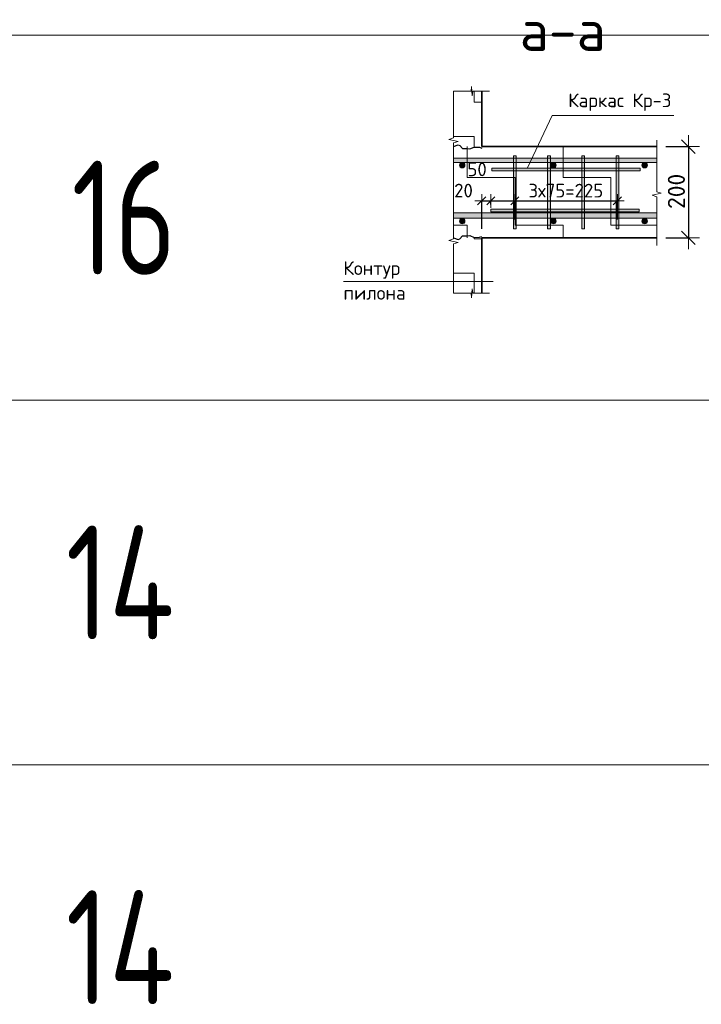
# Model space of a CAD drawing. Header units: metres. Extents: x -38 to 107, y -15 to 21.
# Tile 88 of 133: x 75.88 to 77.37, y 1.55 to 3.71. Entities that reach past the tile are written whole.
import ezdxf

# ---------------------------------------------------------------- set-up
doc = ezdxf.new("R2010")
doc.units = ezdxf.units.M
doc.header["$PDMODE"] = 65
for name, color, linetype, lineweight in [('XR$3$Размерная линия (1)', 7, 'Continuous', 13), ('XR$3$Размерная линия_ общее', 7, 'Continuous', 13), ('XR$5$Размерная линия (1)', 7, 'Continuous', 13), ('XR$5$Размерная линия_ общее', 7, 'Continuous', 13)]:
    doc.layers.add(name, color=color, linetype=linetype, lineweight=lineweight)
doc.styles.add('ISOCPEUR', font='txt')
doc.dimstyles.new('DIMSTYLE_23', dxfattribs={"dimtxt": 0.03, "dimasz": 0.03, "dimexe": 0, "dimexo": 0, "dimgap": 0.015, "dimtad": 2, "dimdec": 0, "dimlfac": 1000, "dimrnd": 5, "dimzin": 12, "dimdsep": 46, "dimtxsty": 'ISOCPEUR', "dimblk1": 'ALL_ML_STRICH', "dimblk2": 'ALL_ML_STRICH', "dimsah": 1, "dimcen": 0, "dimclrd": 7, "dimclre": 256, "dimclrt": 7, "dimadec": 0, "dimazin": 0, "dimtfac": 1, "dimtdec": 0, "dimtix": 1, "dimtmove": 2, "dimatfit": 3, "dimfxl": 0, "dimtvp": 1.2, "dimtzin": 0, "dimlwd": 0, "dimlwe": -3, "dimarcsym": 0})
doc.dimstyles.new('DIMSTYLE_24', dxfattribs={"dimtxt": 0.03, "dimasz": 0.03, "dimexe": 0, "dimexo": 0, "dimgap": 0.015, "dimtad": 2, "dimdec": 0, "dimlfac": 1000, "dimrnd": 5, "dimzin": 12, "dimdsep": 46, "dimtxsty": 'ISOCPEUR', "dimblk1": 'ALL_ML_STRICH', "dimblk2": 'ALL_ML_STRICH', "dimsah": 1, "dimcen": 0, "dimclrd": 7, "dimclre": 256, "dimclrt": 7, "dimadec": 0, "dimazin": 0, "dimtfac": 1, "dimtdec": 0, "dimtix": 1, "dimtmove": 2, "dimatfit": 3, "dimfxl": 0, "dimtzin": 0, "dimlwd": 0, "dimlwe": -3, "dimarcsym": 0})
doc.dimstyles.new('DIMSTYLE_27', dxfattribs={"dimtxt": 0.0375, "dimasz": 0.0495, "dimexe": 0, "dimexo": 0, "dimgap": 0.01875, "dimtad": 2, "dimdec": 0, "dimlfac": 1000, "dimrnd": 1, "dimzin": 12, "dimdsep": 46, "dimtxsty": 'ISOCPEUR', "dimblk1": 'ALL_ML_STRICH', "dimblk2": 'ALL_ML_STRICH', "dimsah": 1, "dimcen": 0, "dimclrd": 7, "dimclre": 256, "dimclrt": 7, "dimadec": 0, "dimazin": 0, "dimtfac": 1, "dimtdec": 0, "dimtix": 1, "dimtmove": 2, "dimatfit": 3, "dimfxl": 0, "dimtzin": 0, "dimlwd": 0, "dimlwe": -3, "dimarcsym": 0})
doc.dimstyles.new('DIMSTYLE_38', dxfattribs={"dimtxt": 0.0375, "dimasz": 0.0495, "dimexe": 0, "dimexo": 0, "dimgap": 0.01875, "dimtad": 2, "dimdec": 0, "dimlfac": 1000, "dimrnd": 1, "dimzin": 12, "dimdsep": 46, "dimtxsty": 'ISOCPEUR', "dimblk1": 'ALL_ML_STRICH', "dimblk2": 'ALL_ML_STRICH', "dimsah": 1, "dimcen": 0, "dimclrd": 7, "dimclre": 256, "dimclrt": 7, "dimadec": 0, "dimazin": 0, "dimtfac": 1, "dimtdec": 0, "dimtix": 1, "dimtmove": 2, "dimatfit": 3, "dimfxl": 0, "dimtzin": 0, "dimlwd": 0, "dimlwe": -3, "dimarcsym": 0})
pattern_1 = [(0, (0.15, 0.15), (0.075, 0.075), [0.075, -0.075]), (90, (0.15, 0.15), (-0.075, 0.075), [0.075, -0.075])]
pattern_2 = [(0, (0.21, 0.21), (0.105, 0.105), [0.105, -0.105]), (90, (0.21, 0.21), (-0.105, 0.105), [0.105, -0.105])]

# ---------------------------------------------------------------- blocks, each defined once
blk = doc.blocks.new('ЭЛЕМЕНТ_УЗОРА_9')
at = {"color": 7, "linetype": 'Continuous', "lineweight": 13, "transparency": 33554687}
blk.add_line((76.8299, 3.5491), (76.8299, 3.5491), dxfattribs=at)
for points in [[(76.8299, 3.3276), (76.8299, 3.4359), (76.8399, 3.439), (76.8199, 3.4432), (76.8299, 3.4468), (76.8299, 3.5491)], [(76.8299, 3.106), (76.8299, 3.2144), (76.8399, 3.2175), (76.8199, 3.2217), (76.8299, 3.2252), (76.8299, 3.3276)]]:
    blk.add_lwpolyline(points, dxfattribs=at)
blk = doc.blocks.new('ЭЛЕМЕНТ_УЗОРА_10')
at = {"color": 7, "linetype": 'Continuous', "lineweight": 13, "transparency": 33554687}
blk.add_line((76.9089, 3.5491), (76.9089, 3.5491), dxfattribs=at)
blk.add_lwpolyline([(76.8299, 3.5491), (76.8685, 3.5491), (76.8696, 3.5591), (76.8711, 3.5391), (76.8724, 3.5491), (76.9089, 3.5491)], dxfattribs=at)
blk = doc.blocks.new('ЭЛЕМЕНТ_УЗОРА_11')
at = {"color": 7, "linetype": 'Continuous', "lineweight": 13, "transparency": 33554687}
blk.add_line((77.2754, 3.2106), (77.2754, 3.2106), dxfattribs=at)
blk.add_lwpolyline([(77.2754, 3.4416), (77.2754, 3.3286), (77.2854, 3.3254), (77.2654, 3.321), (77.2754, 3.3173), (77.2754, 3.2106)], dxfattribs=at)
blk = doc.blocks.new('ALL_ML_STRICH')
at = {"color": 0, "linetype": 'ByBlock', "lineweight": -2}
for p, q in [((0, -0.5), (0, 0.5)), ((-1, 0), (0.5, 0)), ((-0.3, -0.3), (0.3, 0.3))]:
    blk.add_line(p, q, dxfattribs=at)
blk = doc.blocks.new('*D179')
at = {"layer": 'DEFPOINTS', "color": 7, "linetype": 'Continuous', "lineweight": 13, "transparency": 33554687}
for p in [(77.2754, 3.4276), (77.3448, 3.4276), (77.2754, 3.2276)]:
    blk.add_point(p, dxfattribs=at)
at = {"layer": 'XR$3$Размерная линия_ общее', "color": 253, "linetype": 'Continuous', "lineweight": -2, "true_color": 0xa0a0a0, "transparency": 33554687}
for p, q in [((77.2954, 3.4276), (77.3448, 3.4276)), ((77.2954, 3.2276), (77.3448, 3.2276))]:
    blk.add_line(p, q, dxfattribs=at)
at = {"layer": 'XR$3$Размерная линия_ общее', "color": 7, "linetype": 'Continuous', "lineweight": -2, "transparency": 33554687}
blk.add_line((77.3448, 3.4276), (77.3448, 3.2276), dxfattribs=at)
at = {"layer": 'XR$3$Размерная линия_ общее', "color": 7, "linetype": 'Continuous', "lineweight": 13, "transparency": 33554687, "xscale": 0.04950000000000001, "yscale": 0.04950000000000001, "zscale": 0.04950000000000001}
for p, rotation in [((77.3448, 3.4276), 90), ((77.3448, 3.2276), 270)]:
    blk.add_blockref('ALL_ML_STRICH', p, dxfattribs=dict(at, rotation=rotation))
at = {"layer": 'XR$3$Размерная линия_ общее', "color": 7, "linetype": 'Continuous', "lineweight": 13, "transparency": 33554687, "insert": (77.3185, 3.3295), "char_height": 0.0375, "width": 0.1125, "attachment_point": 5, "rotation": 90, "style": 'ISOCPEUR'}
blk.add_mtext('\\A1;{200}', dxfattribs=at)
blk = doc.blocks.new('СЛОЖНЫЙ_ОБЪЕКТ_30')
at = {"linetype": 'Continuous', "lineweight": 13, "transparency": 33554687}
blk.add_hatch(color=7, dxfattribs=at).paths.add_polyline_path([(77.2754, 3.2706), (76.8299, 3.2706), (76.8299, 3.2826), (77.2754, 3.2826)], flags=16)
at = {"color": 7, "linetype": 'Continuous', "lineweight": 13, "transparency": 33554687}
blk.add_lwpolyline([(77.2754, 3.2706), (76.8299, 3.2706), (76.8299, 3.2826), (77.2754, 3.2826), (77.2754, 3.2706)], close=True, dxfattribs=at)
blk = doc.blocks.new('СЛОЖНЫЙ_ОБЪЕКТ_31')
at = {"linetype": 'Continuous', "lineweight": 13, "transparency": 33554687}
blk.add_hatch(color=7, dxfattribs=at).paths.add_polyline_path([(77.2754, 3.3926), (76.8299, 3.3926), (76.8299, 3.4026), (77.2754, 3.4026)], flags=16)
at = {"color": 7, "linetype": 'Continuous', "lineweight": 13, "transparency": 33554687}
blk.add_lwpolyline([(77.2754, 3.3926), (76.8299, 3.3926), (76.8299, 3.4026), (77.2754, 3.4026), (77.2754, 3.3926)], close=True, dxfattribs=at)
blk = doc.blocks.new('ЭЛЕМЕНТ_УЗОРА_12')
at = {"color": 7, "linetype": 'Continuous', "lineweight": 13, "transparency": 33554687}
blk.add_line((76.9089, 3.106), (76.9089, 3.106), dxfattribs=at)
blk.add_lwpolyline([(76.8299, 3.106), (76.8685, 3.106), (76.8696, 3.096), (76.8711, 3.116), (76.8724, 3.106), (76.9089, 3.106)], dxfattribs=at)
blk = doc.blocks.new('СЛОЖНЫЙ_ОБЪЕКТ_32')
at = {"linetype": 'Continuous', "lineweight": 13, "true_color": 0xababab, "transparency": 33554687}
blk.add_hatch(color=253, dxfattribs=at).paths.add_polyline_path([(76.9613, 3.2476), (76.9613, 3.4076), (76.9673, 3.4076), (76.9673, 3.2476)], flags=16)
at = {"color": 7, "linetype": 'Continuous', "lineweight": 13, "transparency": 33554687}
blk.add_lwpolyline([(76.9613, 3.2476), (76.9613, 3.4076), (76.9673, 3.4076), (76.9673, 3.2476), (76.9613, 3.2476)], close=True, dxfattribs=at)
blk = doc.blocks.new('СЛОЖНЫЙ_ОБЪЕКТ_33')
at = {"linetype": 'Continuous', "lineweight": 13, "true_color": 0xababab, "transparency": 33554687}
blk.add_hatch(color=253, dxfattribs=at).paths.add_polyline_path([(77.0363, 3.2476), (77.0363, 3.4076), (77.0423, 3.4076), (77.0423, 3.2476)], flags=16)
at = {"color": 7, "linetype": 'Continuous', "lineweight": 13, "transparency": 33554687}
blk.add_lwpolyline([(77.0363, 3.2476), (77.0363, 3.4076), (77.0423, 3.4076), (77.0423, 3.2476), (77.0363, 3.2476)], close=True, dxfattribs=at)
blk = doc.blocks.new('СЛОЖНЫЙ_ОБЪЕКТ_34')
at = {"linetype": 'Continuous', "lineweight": 13, "true_color": 0xababab, "transparency": 33554687}
blk.add_hatch(color=253, dxfattribs=at).paths.add_polyline_path([(77.1113, 3.2476), (77.1113, 3.4076), (77.1173, 3.4076), (77.1173, 3.2476)], flags=16)
at = {"color": 7, "linetype": 'Continuous', "lineweight": 13, "transparency": 33554687}
blk.add_lwpolyline([(77.1113, 3.2476), (77.1113, 3.4076), (77.1173, 3.4076), (77.1173, 3.2476), (77.1113, 3.2476)], close=True, dxfattribs=at)
blk = doc.blocks.new('СЛОЖНЫЙ_ОБЪЕКТ_35')
at = {"linetype": 'Continuous', "lineweight": 13, "true_color": 0xababab, "transparency": 33554687}
blk.add_hatch(color=253, dxfattribs=at).paths.add_polyline_path([(77.1863, 3.2476), (77.1863, 3.4076), (77.1923, 3.4076), (77.1923, 3.2476)], flags=16)
at = {"color": 7, "linetype": 'Continuous', "lineweight": 13, "transparency": 33554687}
blk.add_lwpolyline([(77.1863, 3.2476), (77.1863, 3.4076), (77.1923, 3.4076), (77.1923, 3.2476), (77.1863, 3.2476)], close=True, dxfattribs=at)
blk = doc.blocks.new('СЛОЖНЫЙ_ОБЪЕКТ_36')
at = {"linetype": 'Continuous', "lineweight": 13, "true_color": 0xababab, "transparency": 33554687}
blk.add_hatch(color=253, dxfattribs=at).paths.add_polyline_path([(77.2393, 3.3806), (76.9143, 3.3806), (76.9143, 3.3746), (77.2393, 3.3746)])
at = {"color": 7, "linetype": 'Continuous', "lineweight": 13, "transparency": 33554687}
blk.add_lwpolyline([(77.2393, 3.3806), (76.9143, 3.3806), (76.9143, 3.3746), (77.2393, 3.3746), (77.2393, 3.3806)], close=True, dxfattribs=at)
blk = doc.blocks.new('СЛОЖНЫЙ_ОБЪЕКТ_37')
at = {"linetype": 'Continuous', "lineweight": 13, "true_color": 0xababab, "transparency": 33554687}
blk.add_hatch(color=253, dxfattribs=at).paths.add_polyline_path([(77.2369, 3.2903), (76.9119, 3.2903), (76.9119, 3.2843), (77.2369, 3.2843)])
at = {"color": 7, "linetype": 'Continuous', "lineweight": 13, "transparency": 33554687}
blk.add_lwpolyline([(77.2369, 3.2903), (76.9119, 3.2903), (76.9119, 3.2843), (77.2369, 3.2843), (77.2369, 3.2903)], close=True, dxfattribs=at)
blk = doc.blocks.new('*D189')
at = {"layer": 'DEFPOINTS', "color": 7, "linetype": 'Continuous', "lineweight": 13, "transparency": 33554687}
for p in [(76.8919, 3.3086), (76.9119, 3.2803), (76.8919, 3.2276)]:
    blk.add_point(p, dxfattribs=at)
at = {"layer": 'XR$3$Размерная линия (1)', "color": 9, "linetype": 'Continuous', "lineweight": -2, "true_color": 0xc7c7c7, "transparency": 33554687}
for p, q in [((76.8919, 3.2476), (76.8919, 3.3086)), ((76.9119, 3.3003), (76.9119, 3.3086))]:
    blk.add_line(p, q, dxfattribs=at)
at = {"layer": 'XR$3$Размерная линия (1)', "color": 7, "linetype": 'Continuous', "lineweight": -2, "transparency": 33554687}
blk.add_line((76.8919, 3.3086), (76.9119, 3.3086), dxfattribs=at)
at = {"layer": 'XR$3$Размерная линия (1)', "color": 7, "linetype": 'Continuous', "lineweight": 13, "transparency": 33554687, "xscale": 0.03, "yscale": 0.03, "zscale": 0.03, "rotation": 180}
blk.add_blockref('ALL_ML_STRICH', (76.8919, 3.3086), dxfattribs=at)
at = {"layer": 'XR$3$Размерная линия (1)', "color": 7, "linetype": 'Continuous', "lineweight": 13, "transparency": 33554687, "xscale": 0.03, "yscale": 0.03, "zscale": 0.03}
blk.add_blockref('ALL_ML_STRICH', (76.9119, 3.3086), dxfattribs=at)
at = {"layer": 'XR$3$Размерная линия (1)', "color": 7, "linetype": 'Continuous', "lineweight": 13, "transparency": 33554687, "insert": (76.8519, 3.3312), "char_height": 0.03, "width": 0.06, "attachment_point": 5, "style": 'ISOCPEUR'}
blk.add_mtext('\\A1;{20}', dxfattribs=at)
blk = doc.blocks.new('*D190')
at = {"layer": 'DEFPOINTS', "color": 7, "linetype": 'Continuous', "lineweight": 13, "transparency": 33554687}
for p in [(76.9119, 3.3086), (76.9119, 3.2803), (76.9643, 3.2476)]:
    blk.add_point(p, dxfattribs=at)
at = {"layer": 'XR$3$Размерная линия (1)', "color": 9, "linetype": 'Continuous', "lineweight": -2, "true_color": 0xc7c7c7, "transparency": 33554687}
for p, q in [((76.9119, 3.3003), (76.9119, 3.3086)), ((76.9643, 3.2676), (76.9643, 3.3086))]:
    blk.add_line(p, q, dxfattribs=at)
at = {"layer": 'XR$3$Размерная линия (1)', "color": 7, "linetype": 'Continuous', "lineweight": -2, "transparency": 33554687}
blk.add_line((76.9119, 3.3086), (76.9643, 3.3086), dxfattribs=at)
at = {"layer": 'XR$3$Размерная линия (1)', "color": 7, "linetype": 'Continuous', "lineweight": 13, "transparency": 33554687, "xscale": 0.03, "yscale": 0.03, "zscale": 0.03, "rotation": 180}
blk.add_blockref('ALL_ML_STRICH', (76.9119, 3.3086), dxfattribs=at)
at = {"layer": 'XR$3$Размерная линия (1)', "color": 7, "linetype": 'Continuous', "lineweight": 13, "transparency": 33554687, "xscale": 0.03, "yscale": 0.03, "zscale": 0.03}
blk.add_blockref('ALL_ML_STRICH', (76.9643, 3.3086), dxfattribs=at)
at = {"layer": 'XR$3$Размерная линия (1)', "color": 7, "linetype": 'Continuous', "lineweight": 13, "transparency": 33554687, "insert": (76.8817, 3.3777), "char_height": 0.03, "width": 0.06, "attachment_point": 5, "style": 'ISOCPEUR'}
blk.add_mtext('\\A1;{50}', dxfattribs=at)
blk = doc.blocks.new('*D191')
at = {"layer": 'DEFPOINTS', "color": 7, "linetype": 'Continuous', "lineweight": 13, "transparency": 33554687}
for p in [(76.9643, 3.3086), (76.9643, 3.2476), (77.1893, 3.2476)]:
    blk.add_point(p, dxfattribs=at)
at = {"layer": 'XR$3$Размерная линия (1)', "color": 9, "linetype": 'Continuous', "lineweight": -2, "true_color": 0xc7c7c7, "transparency": 33554687}
for p, q in [((76.9643, 3.2676), (76.9643, 3.3086)), ((77.1893, 3.2676), (77.1893, 3.3086))]:
    blk.add_line(p, q, dxfattribs=at)
at = {"layer": 'XR$3$Размерная линия (1)', "color": 7, "linetype": 'Continuous', "lineweight": -2, "transparency": 33554687}
blk.add_line((76.9643, 3.3086), (77.1893, 3.3086), dxfattribs=at)
at = {"layer": 'XR$3$Размерная линия (1)', "color": 7, "linetype": 'Continuous', "lineweight": 13, "transparency": 33554687, "xscale": 0.03, "yscale": 0.03, "zscale": 0.03, "rotation": 180}
blk.add_blockref('ALL_ML_STRICH', (76.9643, 3.3086), dxfattribs=at)
at = {"layer": 'XR$3$Размерная линия (1)', "color": 7, "linetype": 'Continuous', "lineweight": 13, "transparency": 33554687, "xscale": 0.03, "yscale": 0.03, "zscale": 0.03}
blk.add_blockref('ALL_ML_STRICH', (77.1893, 3.3086), dxfattribs=at)
at = {"layer": 'XR$3$Размерная линия (1)', "color": 7, "linetype": 'Continuous', "lineweight": 13, "transparency": 33554687, "insert": (76.9943, 3.3461), "char_height": 0.03, "width": 0.0015, "attachment_point": 1, "line_spacing_factor": 0.60241, "style": 'ISOCPEUR'}
blk.add_mtext('3х75=225', dxfattribs=at)
blk = doc.blocks.new('ЭЛЕМЕНТ_УЗОРА_20')
at = {"color": 7, "linetype": 'Continuous', "lineweight": 13, "transparency": 33554687}
blk.add_line((76.8299, 3.5491), (76.8299, 3.5491), dxfattribs=at)
for points in [[(76.8299, 3.3276), (76.8299, 3.4359), (76.8399, 3.439), (76.8199, 3.4432), (76.8299, 3.4468), (76.8299, 3.5491)], [(76.8299, 3.106), (76.8299, 3.2144), (76.8399, 3.2175), (76.8199, 3.2217), (76.8299, 3.2252), (76.8299, 3.3276)]]:
    blk.add_lwpolyline(points, dxfattribs=at)
blk = doc.blocks.new('ЭЛЕМЕНТ_УЗОРА_21')
at = {"color": 7, "linetype": 'Continuous', "lineweight": 13, "transparency": 33554687}
blk.add_line((76.9089, 3.5491), (76.9089, 3.5491), dxfattribs=at)
blk.add_lwpolyline([(76.8299, 3.5491), (76.8685, 3.5491), (76.8696, 3.5591), (76.8711, 3.5391), (76.8724, 3.5491), (76.9089, 3.5491)], dxfattribs=at)
blk = doc.blocks.new('ЭЛЕМЕНТ_УЗОРА_22')
at = {"color": 7, "linetype": 'Continuous', "lineweight": 13, "transparency": 33554687}
blk.add_line((77.2754, 3.2106), (77.2754, 3.2106), dxfattribs=at)
blk.add_lwpolyline([(77.2754, 3.4416), (77.2754, 3.3286), (77.2854, 3.3254), (77.2654, 3.321), (77.2754, 3.3173), (77.2754, 3.2106)], dxfattribs=at)
blk = doc.blocks.new('*D699')
at = {"layer": 'DEFPOINTS', "color": 7, "linetype": 'Continuous', "lineweight": 13, "transparency": 33554687}
for p in [(77.2754, 3.4276), (77.3448, 3.4276), (77.2754, 3.2276)]:
    blk.add_point(p, dxfattribs=at)
at = {"layer": 'XR$5$Размерная линия_ общее', "color": 253, "linetype": 'Continuous', "lineweight": -2, "true_color": 0xa0a0a0, "transparency": 33554687}
for p, q in [((77.2954, 3.4276), (77.3448, 3.4276)), ((77.2954, 3.2276), (77.3448, 3.2276))]:
    blk.add_line(p, q, dxfattribs=at)
at = {"layer": 'XR$5$Размерная линия_ общее', "color": 7, "linetype": 'Continuous', "lineweight": -2, "transparency": 33554687}
blk.add_line((77.3448, 3.4276), (77.3448, 3.2276), dxfattribs=at)
at = {"layer": 'XR$5$Размерная линия_ общее', "color": 7, "linetype": 'Continuous', "lineweight": 13, "transparency": 33554687, "xscale": 0.04950000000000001, "yscale": 0.04950000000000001, "zscale": 0.04950000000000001}
for p, rotation in [((77.3448, 3.4276), 90), ((77.3448, 3.2276), 270)]:
    blk.add_blockref('ALL_ML_STRICH', p, dxfattribs=dict(at, rotation=rotation))
at = {"layer": 'XR$5$Размерная линия_ общее', "color": 7, "linetype": 'Continuous', "lineweight": 13, "transparency": 33554687, "insert": (77.3185, 3.3295), "char_height": 0.0375, "width": 0.1125, "attachment_point": 5, "rotation": 90, "style": 'ISOCPEUR'}
blk.add_mtext('\\A1;{200}', dxfattribs=at)
blk = doc.blocks.new('СЛОЖНЫЙ_ОБЪЕКТ_69')
at = {"linetype": 'Continuous', "lineweight": 13, "transparency": 33554687}
blk.add_hatch(color=7, dxfattribs=at).paths.add_polyline_path([(77.2754, 3.2706), (76.8299, 3.2706), (76.8299, 3.2826), (77.2754, 3.2826)], flags=16)
at = {"color": 7, "linetype": 'Continuous', "lineweight": 13, "transparency": 33554687}
blk.add_lwpolyline([(77.2754, 3.2706), (76.8299, 3.2706), (76.8299, 3.2826), (77.2754, 3.2826), (77.2754, 3.2706)], close=True, dxfattribs=at)
blk = doc.blocks.new('СЛОЖНЫЙ_ОБЪЕКТ_70')
at = {"linetype": 'Continuous', "lineweight": 13, "transparency": 33554687}
blk.add_hatch(color=7, dxfattribs=at).paths.add_polyline_path([(77.2754, 3.3926), (76.8299, 3.3926), (76.8299, 3.4026), (77.2754, 3.4026)], flags=16)
at = {"color": 7, "linetype": 'Continuous', "lineweight": 13, "transparency": 33554687}
blk.add_lwpolyline([(77.2754, 3.3926), (76.8299, 3.3926), (76.8299, 3.4026), (77.2754, 3.4026), (77.2754, 3.3926)], close=True, dxfattribs=at)
blk = doc.blocks.new('ЭЛЕМЕНТ_УЗОРА_23')
at = {"color": 7, "linetype": 'Continuous', "lineweight": 13, "transparency": 33554687}
blk.add_line((76.9089, 3.106), (76.9089, 3.106), dxfattribs=at)
blk.add_lwpolyline([(76.8299, 3.106), (76.8685, 3.106), (76.8696, 3.096), (76.8711, 3.116), (76.8724, 3.106), (76.9089, 3.106)], dxfattribs=at)
blk = doc.blocks.new('СЛОЖНЫЙ_ОБЪЕКТ_71')
at = {"linetype": 'Continuous', "lineweight": 13, "true_color": 0xababab, "transparency": 33554687}
blk.add_hatch(color=253, dxfattribs=at).paths.add_polyline_path([(76.9613, 3.2476), (76.9613, 3.4076), (76.9673, 3.4076), (76.9673, 3.2476)], flags=16)
at = {"color": 7, "linetype": 'Continuous', "lineweight": 13, "transparency": 33554687}
blk.add_lwpolyline([(76.9613, 3.2476), (76.9613, 3.4076), (76.9673, 3.4076), (76.9673, 3.2476), (76.9613, 3.2476)], close=True, dxfattribs=at)
blk = doc.blocks.new('СЛОЖНЫЙ_ОБЪЕКТ_72')
at = {"linetype": 'Continuous', "lineweight": 13, "true_color": 0xababab, "transparency": 33554687}
blk.add_hatch(color=253, dxfattribs=at).paths.add_polyline_path([(77.0363, 3.2476), (77.0363, 3.4076), (77.0423, 3.4076), (77.0423, 3.2476)], flags=16)
at = {"color": 7, "linetype": 'Continuous', "lineweight": 13, "transparency": 33554687}
blk.add_lwpolyline([(77.0363, 3.2476), (77.0363, 3.4076), (77.0423, 3.4076), (77.0423, 3.2476), (77.0363, 3.2476)], close=True, dxfattribs=at)
blk = doc.blocks.new('СЛОЖНЫЙ_ОБЪЕКТ_73')
at = {"linetype": 'Continuous', "lineweight": 13, "true_color": 0xababab, "transparency": 33554687}
blk.add_hatch(color=253, dxfattribs=at).paths.add_polyline_path([(77.1113, 3.2476), (77.1113, 3.4076), (77.1173, 3.4076), (77.1173, 3.2476)], flags=16)
at = {"color": 7, "linetype": 'Continuous', "lineweight": 13, "transparency": 33554687}
blk.add_lwpolyline([(77.1113, 3.2476), (77.1113, 3.4076), (77.1173, 3.4076), (77.1173, 3.2476), (77.1113, 3.2476)], close=True, dxfattribs=at)
blk = doc.blocks.new('СЛОЖНЫЙ_ОБЪЕКТ_74')
at = {"linetype": 'Continuous', "lineweight": 13, "true_color": 0xababab, "transparency": 33554687}
blk.add_hatch(color=253, dxfattribs=at).paths.add_polyline_path([(77.1863, 3.2476), (77.1863, 3.4076), (77.1923, 3.4076), (77.1923, 3.2476)], flags=16)
at = {"color": 7, "linetype": 'Continuous', "lineweight": 13, "transparency": 33554687}
blk.add_lwpolyline([(77.1863, 3.2476), (77.1863, 3.4076), (77.1923, 3.4076), (77.1923, 3.2476), (77.1863, 3.2476)], close=True, dxfattribs=at)
blk = doc.blocks.new('СЛОЖНЫЙ_ОБЪЕКТ_75')
at = {"linetype": 'Continuous', "lineweight": 13, "true_color": 0xababab, "transparency": 33554687}
blk.add_hatch(color=253, dxfattribs=at).paths.add_polyline_path([(77.2393, 3.3806), (76.9143, 3.3806), (76.9143, 3.3746), (77.2393, 3.3746)])
at = {"color": 7, "linetype": 'Continuous', "lineweight": 13, "transparency": 33554687}
blk.add_lwpolyline([(77.2393, 3.3806), (76.9143, 3.3806), (76.9143, 3.3746), (77.2393, 3.3746), (77.2393, 3.3806)], close=True, dxfattribs=at)
blk = doc.blocks.new('СЛОЖНЫЙ_ОБЪЕКТ_76')
at = {"linetype": 'Continuous', "lineweight": 13, "true_color": 0xababab, "transparency": 33554687}
blk.add_hatch(color=253, dxfattribs=at).paths.add_polyline_path([(77.2369, 3.2903), (76.9119, 3.2903), (76.9119, 3.2843), (77.2369, 3.2843)])
at = {"color": 7, "linetype": 'Continuous', "lineweight": 13, "transparency": 33554687}
blk.add_lwpolyline([(77.2369, 3.2903), (76.9119, 3.2903), (76.9119, 3.2843), (77.2369, 3.2843), (77.2369, 3.2903)], close=True, dxfattribs=at)
blk = doc.blocks.new('*D709')
at = {"layer": 'DEFPOINTS', "color": 7, "linetype": 'Continuous', "lineweight": 13, "transparency": 33554687}
for p in [(76.8919, 3.3086), (76.9119, 3.2803), (76.8919, 3.2276)]:
    blk.add_point(p, dxfattribs=at)
at = {"layer": 'XR$5$Размерная линия (1)', "color": 9, "linetype": 'Continuous', "lineweight": -2, "true_color": 0xc7c7c7, "transparency": 33554687}
for p, q in [((76.8919, 3.2476), (76.8919, 3.3086)), ((76.9119, 3.3003), (76.9119, 3.3086))]:
    blk.add_line(p, q, dxfattribs=at)
at = {"layer": 'XR$5$Размерная линия (1)', "color": 7, "linetype": 'Continuous', "lineweight": -2, "transparency": 33554687}
blk.add_line((76.8919, 3.3086), (76.9119, 3.3086), dxfattribs=at)
at = {"layer": 'XR$5$Размерная линия (1)', "color": 7, "linetype": 'Continuous', "lineweight": 13, "transparency": 33554687, "xscale": 0.03, "yscale": 0.03, "zscale": 0.03, "rotation": 180}
blk.add_blockref('ALL_ML_STRICH', (76.8919, 3.3086), dxfattribs=at)
at = {"layer": 'XR$5$Размерная линия (1)', "color": 7, "linetype": 'Continuous', "lineweight": 13, "transparency": 33554687, "xscale": 0.03, "yscale": 0.03, "zscale": 0.03}
blk.add_blockref('ALL_ML_STRICH', (76.9119, 3.3086), dxfattribs=at)
at = {"layer": 'XR$5$Размерная линия (1)', "color": 7, "linetype": 'Continuous', "lineweight": 13, "transparency": 33554687, "insert": (76.8519, 3.3312), "char_height": 0.03, "width": 0.06, "attachment_point": 5, "style": 'ISOCPEUR'}
blk.add_mtext('\\A1;{20}', dxfattribs=at)
blk = doc.blocks.new('*D710')
at = {"layer": 'DEFPOINTS', "color": 7, "linetype": 'Continuous', "lineweight": 13, "transparency": 33554687}
for p in [(76.9119, 3.3086), (76.9119, 3.2803), (76.9643, 3.2476)]:
    blk.add_point(p, dxfattribs=at)
at = {"layer": 'XR$5$Размерная линия (1)', "color": 9, "linetype": 'Continuous', "lineweight": -2, "true_color": 0xc7c7c7, "transparency": 33554687}
for p, q in [((76.9119, 3.3003), (76.9119, 3.3086)), ((76.9643, 3.2676), (76.9643, 3.3086))]:
    blk.add_line(p, q, dxfattribs=at)
at = {"layer": 'XR$5$Размерная линия (1)', "color": 7, "linetype": 'Continuous', "lineweight": -2, "transparency": 33554687}
blk.add_line((76.9119, 3.3086), (76.9643, 3.3086), dxfattribs=at)
at = {"layer": 'XR$5$Размерная линия (1)', "color": 7, "linetype": 'Continuous', "lineweight": 13, "transparency": 33554687, "xscale": 0.03, "yscale": 0.03, "zscale": 0.03, "rotation": 180}
blk.add_blockref('ALL_ML_STRICH', (76.9119, 3.3086), dxfattribs=at)
at = {"layer": 'XR$5$Размерная линия (1)', "color": 7, "linetype": 'Continuous', "lineweight": 13, "transparency": 33554687, "xscale": 0.03, "yscale": 0.03, "zscale": 0.03}
blk.add_blockref('ALL_ML_STRICH', (76.9643, 3.3086), dxfattribs=at)
at = {"layer": 'XR$5$Размерная линия (1)', "color": 7, "linetype": 'Continuous', "lineweight": 13, "transparency": 33554687, "insert": (76.8817, 3.3777), "char_height": 0.03, "width": 0.06, "attachment_point": 5, "style": 'ISOCPEUR'}
blk.add_mtext('\\A1;{50}', dxfattribs=at)
blk = doc.blocks.new('*D711')
at = {"layer": 'DEFPOINTS', "color": 7, "linetype": 'Continuous', "lineweight": 13, "transparency": 33554687}
for p in [(76.9643, 3.3086), (76.9643, 3.2476), (77.1893, 3.2476)]:
    blk.add_point(p, dxfattribs=at)
at = {"layer": 'XR$5$Размерная линия (1)', "color": 9, "linetype": 'Continuous', "lineweight": -2, "true_color": 0xc7c7c7, "transparency": 33554687}
for p, q in [((76.9643, 3.2676), (76.9643, 3.3086)), ((77.1893, 3.2676), (77.1893, 3.3086))]:
    blk.add_line(p, q, dxfattribs=at)
at = {"layer": 'XR$5$Размерная линия (1)', "color": 7, "linetype": 'Continuous', "lineweight": -2, "transparency": 33554687}
blk.add_line((76.9643, 3.3086), (77.1893, 3.3086), dxfattribs=at)
at = {"layer": 'XR$5$Размерная линия (1)', "color": 7, "linetype": 'Continuous', "lineweight": 13, "transparency": 33554687, "xscale": 0.03, "yscale": 0.03, "zscale": 0.03, "rotation": 180}
blk.add_blockref('ALL_ML_STRICH', (76.9643, 3.3086), dxfattribs=at)
at = {"layer": 'XR$5$Размерная линия (1)', "color": 7, "linetype": 'Continuous', "lineweight": 13, "transparency": 33554687, "xscale": 0.03, "yscale": 0.03, "zscale": 0.03}
blk.add_blockref('ALL_ML_STRICH', (77.1893, 3.3086), dxfattribs=at)
at = {"layer": 'XR$5$Размерная линия (1)', "color": 7, "linetype": 'Continuous', "lineweight": 13, "transparency": 33554687, "insert": (76.9943, 3.3461), "char_height": 0.03, "width": 0.0015, "attachment_point": 1, "line_spacing_factor": 0.60241, "style": 'ISOCPEUR'}
blk.add_mtext('3х75=225', dxfattribs=at)

msp = doc.modelspace()

# ---------------------------------------------------------------- hatches: boundary and pattern name
at = {"linetype": 'Continuous', "lineweight": 13, "transparency": 33554687}
h = msp.add_hatch(dxfattribs=at)
h.set_pattern_fill('____', scale=0.075, style=0, pattern_type=2)
h.set_pattern_definition(pattern_1)
h.paths.add_polyline_path([(76.8919, 3.4276), (76.8919, 3.5491), (76.8299, 3.5491), (76.8299, 3.4276)], flags=0)
h = msp.add_hatch(dxfattribs=at)
h.set_pattern_fill('____', scale=0.075, style=0, pattern_type=2)
h.set_pattern_definition(pattern_1)
h.paths.add_polyline_path([(76.8919, 3.4276), (76.8919, 3.5491), (76.8299, 3.5491), (76.8299, 3.4276)], flags=0)
h = msp.add_hatch(dxfattribs=at)
h.set_pattern_fill('____', scale=0.105, style=0, pattern_type=2)
h.set_pattern_definition(pattern_2)
h.paths.add_polyline_path([(76.8299, 3.4276), (76.8299, 3.2276), (77.2754, 3.2276), (77.2754, 3.4276)], flags=0)
h = msp.add_hatch(dxfattribs=at)
h.set_pattern_fill('____', scale=0.105, style=0, pattern_type=2)
h.set_pattern_definition(pattern_2)
h.paths.add_polyline_path([(76.8299, 3.4276), (76.8299, 3.2276), (77.2754, 3.2276), (77.2754, 3.4276)], flags=0)
for points in [[(76.8504, 3.3927), (76.8477, 3.3927), (76.8453, 3.3915), (76.8437, 3.3894), (76.8431, 3.3868), (76.8437, 3.3842), (76.8453, 3.3821), (76.8477, 3.381), (76.8504, 3.381), (76.8528, 3.3821), (76.8545, 3.3842), (76.8551, 3.3868), (76.8545, 3.3894), (76.8528, 3.3915)], [(76.8504, 3.3927), (76.8477, 3.3927), (76.8453, 3.3915), (76.8437, 3.3894), (76.8431, 3.3868), (76.8437, 3.3842), (76.8453, 3.3821), (76.8477, 3.381), (76.8504, 3.381), (76.8528, 3.3821), (76.8545, 3.3842), (76.8551, 3.3868), (76.8545, 3.3894), (76.8528, 3.3915)], [(77.0504, 3.3927), (77.0477, 3.3927), (77.0453, 3.3915), (77.0437, 3.3894), (77.0431, 3.3868), (77.0437, 3.3842), (77.0453, 3.3821), (77.0477, 3.381), (77.0504, 3.381), (77.0528, 3.3821), (77.0545, 3.3842), (77.0551, 3.3868), (77.0545, 3.3894), (77.0528, 3.3915)], [(77.0504, 3.3927), (77.0477, 3.3927), (77.0453, 3.3915), (77.0437, 3.3894), (77.0431, 3.3868), (77.0437, 3.3842), (77.0453, 3.3821), (77.0477, 3.381), (77.0504, 3.381), (77.0528, 3.3821), (77.0545, 3.3842), (77.0551, 3.3868), (77.0545, 3.3894), (77.0528, 3.3915)], [(77.2504, 3.3927), (77.2477, 3.3927), (77.2453, 3.3915), (77.2437, 3.3894), (77.2431, 3.3868), (77.2437, 3.3842), (77.2453, 3.3821), (77.2477, 3.381), (77.2504, 3.381), (77.2528, 3.3821), (77.2545, 3.3842), (77.2551, 3.3868), (77.2545, 3.3894), (77.2528, 3.3915)], [(77.2504, 3.3927), (77.2477, 3.3927), (77.2453, 3.3915), (77.2437, 3.3894), (77.2431, 3.3868), (77.2437, 3.3842), (77.2453, 3.3821), (77.2477, 3.381), (77.2504, 3.381), (77.2528, 3.3821), (77.2545, 3.3842), (77.2551, 3.3868), (77.2545, 3.3894), (77.2528, 3.3915)], [(76.8504, 3.2702), (76.8477, 3.2702), (76.8453, 3.269), (76.8437, 3.267), (76.8431, 3.2643), (76.8437, 3.2617), (76.8453, 3.2597), (76.8477, 3.2585), (76.8504, 3.2585), (76.8528, 3.2597), (76.8545, 3.2617), (76.8551, 3.2643), (76.8545, 3.267), (76.8528, 3.269)], [(76.8504, 3.2702), (76.8477, 3.2702), (76.8453, 3.269), (76.8437, 3.267), (76.8431, 3.2643), (76.8437, 3.2617), (76.8453, 3.2597), (76.8477, 3.2585), (76.8504, 3.2585), (76.8528, 3.2597), (76.8545, 3.2617), (76.8551, 3.2643), (76.8545, 3.267), (76.8528, 3.269)], [(77.0504, 3.2702), (77.0477, 3.2702), (77.0453, 3.269), (77.0437, 3.267), (77.0431, 3.2643), (77.0437, 3.2617), (77.0453, 3.2597), (77.0477, 3.2585), (77.0504, 3.2585), (77.0528, 3.2597), (77.0545, 3.2617), (77.0551, 3.2643), (77.0545, 3.267), (77.0528, 3.269)], [(77.0504, 3.2702), (77.0477, 3.2702), (77.0453, 3.269), (77.0437, 3.267), (77.0431, 3.2643), (77.0437, 3.2617), (77.0453, 3.2597), (77.0477, 3.2585), (77.0504, 3.2585), (77.0528, 3.2597), (77.0545, 3.2617), (77.0551, 3.2643), (77.0545, 3.267), (77.0528, 3.269)], [(77.2504, 3.2702), (77.2477, 3.2702), (77.2453, 3.269), (77.2437, 3.267), (77.2431, 3.2643), (77.2437, 3.2617), (77.2453, 3.2597), (77.2477, 3.2585), (77.2504, 3.2585), (77.2528, 3.2597), (77.2545, 3.2617), (77.2551, 3.2643), (77.2545, 3.267), (77.2528, 3.269)], [(77.2504, 3.2702), (77.2477, 3.2702), (77.2453, 3.269), (77.2437, 3.267), (77.2431, 3.2643), (77.2437, 3.2617), (77.2453, 3.2597), (77.2477, 3.2585), (77.2504, 3.2585), (77.2528, 3.2597), (77.2545, 3.2617), (77.2551, 3.2643), (77.2545, 3.267), (77.2528, 3.269)]]:
    msp.add_hatch(color=7, dxfattribs=at).paths.add_polyline_path(points)
h = msp.add_hatch(dxfattribs=at)
h.set_pattern_fill('____', scale=0.075, style=0, pattern_type=2)
h.set_pattern_definition(pattern_1)
h.paths.add_polyline_path([(76.8919, 3.2276), (76.8299, 3.2276), (76.8299, 3.106), (76.8919, 3.106)], flags=0)
h = msp.add_hatch(dxfattribs=at)
h.set_pattern_fill('____', scale=0.075, style=0, pattern_type=2)
h.set_pattern_definition(pattern_1)
h.paths.add_polyline_path([(76.8919, 3.2276), (76.8299, 3.2276), (76.8299, 3.106), (76.8919, 3.106)], flags=0)

# ---------------------------------------------------------------- linework, layer by layer
at = {"color": 7, "linetype": 'Continuous', "lineweight": 13, "transparency": 33554687}
for p, q in [((86.4198, 3.6717), (67.9198, 3.6717)), ((76.5886, 3.132), (76.9169, 3.132)), ((76.5886, 3.132), (76.9169, 3.132)), ((86.4198, 2.8717), (67.9198, 2.8717)), ((86.4198, 2.0717), (67.9198, 2.0717))]:
    msp.add_line(p, q, dxfattribs=at)
at = {"color": 7, "linetype": 'Continuous', "lineweight": 35, "transparency": 33554687}
for p, q in [((76.8919, 3.4276), (76.8919, 3.5491)), ((76.8919, 3.4276), (76.8919, 3.5491)), ((77.2754, 3.4276), (76.8919, 3.4276)), ((77.2754, 3.4276), (76.8919, 3.4276)), ((76.8919, 3.2276), (76.8919, 3.106)), ((76.8919, 3.2276), (77.2754, 3.2276)), ((76.8919, 3.2276), (76.8919, 3.106)), ((76.8919, 3.2276), (77.2754, 3.2276))]:
    msp.add_line(p, q, dxfattribs=at)
at = {"color": 7, "linetype": 'Continuous', "lineweight": 13, "transparency": 33554687}
msp.add_lwpolyline([(77.3131, 3.4959), (77.0459, 3.4959), (76.9923, 3.3811)], dxfattribs=at)
msp.add_lwpolyline([(77.3131, 3.4959), (77.0459, 3.4959), (76.9923, 3.3811)], dxfattribs=at)
at = {"color": 7, "linetype": 'Continuous', "lineweight": 25, "transparency": 33554687}
for points in [[(76.8299, 3.4276), (76.8399, 3.4316), (76.8442, 3.4297), (76.8499, 3.4236), (76.8599, 3.4236), (76.866, 3.4225), (76.8754, 3.4266), (76.8868, 3.4264), (76.8919, 3.4244)], [(76.8299, 3.4276), (76.8399, 3.4316), (76.8442, 3.4297), (76.8499, 3.4236), (76.8599, 3.4236), (76.866, 3.4225), (76.8754, 3.4266), (76.8868, 3.4264), (76.8919, 3.4244)], [(76.8299, 3.2276), (76.8399, 3.2236), (76.8442, 3.2254), (76.8499, 3.2316), (76.8599, 3.2316), (76.866, 3.2327), (76.8754, 3.2286), (76.8868, 3.2287), (76.8919, 3.2307)], [(76.8299, 3.2276), (76.8399, 3.2236), (76.8442, 3.2254), (76.8499, 3.2316), (76.8599, 3.2316), (76.866, 3.2327), (76.8754, 3.2286), (76.8868, 3.2287), (76.8919, 3.2307)]]:
    msp.add_lwpolyline(points, dxfattribs=at)
at = {"color": 7, "linetype": 'Continuous', "lineweight": 18, "transparency": 33554687}
for centre in [(76.8491, 3.3868), (76.8491, 3.3868), (77.0491, 3.3868), (77.0491, 3.3868), (77.2491, 3.3868), (77.2491, 3.3868), (76.8491, 3.2643), (76.8491, 3.2643), (77.0491, 3.2643), (77.0491, 3.2643), (77.2491, 3.2643), (77.2491, 3.2643)]:
    msp.add_circle(centre, 0.006, dxfattribs=at)

# ---------------------------------------------------------------- block references
at = {"color": 7, "linetype": 'Continuous', "lineweight": 13, "transparency": 33554687}
for name in ['ЭЛЕМЕНТ_УЗОРА_9', 'ЭЛЕМЕНТ_УЗОРА_20', 'ЭЛЕМЕНТ_УЗОРА_10', 'ЭЛЕМЕНТ_УЗОРА_21', 'ЭЛЕМЕНТ_УЗОРА_11', 'ЭЛЕМЕНТ_УЗОРА_22', 'СЛОЖНЫЙ_ОБЪЕКТ_31', 'СЛОЖНЫЙ_ОБЪЕКТ_70', 'СЛОЖНЫЙ_ОБЪЕКТ_32', 'СЛОЖНЫЙ_ОБЪЕКТ_71', 'СЛОЖНЫЙ_ОБЪЕКТ_33', 'СЛОЖНЫЙ_ОБЪЕКТ_72', 'СЛОЖНЫЙ_ОБЪЕКТ_34', 'СЛОЖНЫЙ_ОБЪЕКТ_73', 'СЛОЖНЫЙ_ОБЪЕКТ_35', 'СЛОЖНЫЙ_ОБЪЕКТ_74', 'СЛОЖНЫЙ_ОБЪЕКТ_36', 'СЛОЖНЫЙ_ОБЪЕКТ_75', 'СЛОЖНЫЙ_ОБЪЕКТ_30', 'СЛОЖНЫЙ_ОБЪЕКТ_69', 'СЛОЖНЫЙ_ОБЪЕКТ_37', 'СЛОЖНЫЙ_ОБЪЕКТ_76', 'ЭЛЕМЕНТ_УЗОРА_12', 'ЭЛЕМЕНТ_УЗОРА_23']:
    msp.add_blockref(name, (0, 0), dxfattribs=at)

# ---------------------------------------------------------------- texts
at = {"color": 7, "linetype": 'Continuous', "lineweight": 50, "transparency": 33554687, "insert": (77.0695, 3.6825), "char_height": 0.09, "width": 0.2484, "attachment_point": 5, "style": 'ISOCPEUR'}
msp.add_mtext('\\A1;{\\fISOCPEUR|i0|b0;\\H0.090000;\\W1.000000;\\C7;а-а}\\P', dxfattribs=at)
msp.add_mtext('\\A1;{\\fISOCPEUR|i0|b0;\\H0.090000;\\W1.000000;\\C7;а-а}\\P', dxfattribs=at)
at = {"color": 7, "linetype": 'Continuous', "lineweight": 13, "transparency": 33554687, "insert": (77.1945, 3.525), "char_height": 0.03, "width": 0.25163, "attachment_point": 5, "style": 'ISOCPEUR'}
msp.add_mtext('\\A1;{\\fISOCPEUR|i0|b0;\\H0.030000;\\W1.000000;\\C7;Каркас Кр-3}\\P', dxfattribs=at)
msp.add_mtext('\\A1;{\\fISOCPEUR|i0|b0;\\H0.030000;\\W1.000000;\\C7;Каркас Кр-3}\\P', dxfattribs=at)
at = {"color": 7, "linetype": 'Continuous', "lineweight": 35, "transparency": 33554687, "char_height": 0.25, "attachment_point": 7, "style": 'ISOCPEUR'}
for s, insert, width in [('\\W0.75;16', (75.9925, 3.1467), 0.393567), ('\\W0.76;14', (75.98, 2.3467), 0.420468), ('\\W0.76;14', (75.98, 1.5467), 0.420468)]:
    msp.add_mtext(s, dxfattribs=dict(at, insert=insert, width=width))
at = {"color": 7, "linetype": 'Continuous', "lineweight": 13, "transparency": 33554687, "insert": (76.5886, 3.1761), "char_height": 0.03, "width": 0.146025, "attachment_point": 1, "line_spacing_factor": 1.084337}
msp.add_mtext('\\A1;{\\fISOCPEUR|i0|b0;\\H0.030000;\\W1.000000;\\C7;Контур}\\P{\\fISOCPEUR|i0|b0;\\H0.030000;\\W1.000000;\\C7;пилона}\\P', dxfattribs=at)
msp.add_mtext('\\A1;{\\fISOCPEUR|i0|b0;\\H0.030000;\\W1.000000;\\C7;Контур}\\P{\\fISOCPEUR|i0|b0;\\H0.030000;\\W1.000000;\\C7;пилона}\\P', dxfattribs=at)

# ---------------------------------------------------------------- dimensions: what is measured, and where the dimension line sits
at = {"layer": 'XR$3$Размерная линия (1)', "color": 7, "linetype": 'Continuous', "lineweight": 13, "transparency": 33554687}
for base, p1, p2, picture, middle in [((76.9643, 3.3086), (76.9119, 3.3003), (76.9643, 3.2676), '*D190', (76.8817, 3.3777)), ((76.9119, 3.3086), (76.8919, 3.2476), (76.9119, 3.3003), '*D189', (76.8519, 3.3312))]:
    dim = msp.add_linear_dim(base=base, p1=p1, p2=p2, dimstyle='DIMSTYLE_23', override={"dimpost": '<>', "dimclrd": 7, "dimclre": 9, "dimclrt": 7, "dimlwd": 0, "dimlwe": 65533}, dxfattribs=at)
    dim.commit()
    dim.dimension.update_dxf_attribs({"geometry": picture, "text_midpoint": middle, "dimtype": 160})
dim = msp.add_linear_dim(base=(77.1893, 3.3086), p1=(76.9643, 3.2676), p2=(77.1893, 3.2676), text='3х75=225', dimstyle='DIMSTYLE_24', override={"dimpost": '<>', "dimclrd": 7, "dimclre": 9, "dimclrt": 7, "dimlwd": 0, "dimlwe": 65533}, dxfattribs=at)
dim.commit()
dim.dimension.update_dxf_attribs({"geometry": '*D191', "text_midpoint": (77.0768, 3.3236), "dimtype": 160})
at = {"layer": 'XR$3$Размерная линия_ общее', "color": 7, "linetype": 'Continuous', "lineweight": 13, "transparency": 33554687}
dim = msp.add_linear_dim(base=(77.3448, 3.2276), p1=(77.2954, 3.4276), p2=(77.2954, 3.2276), angle=270, dimstyle='DIMSTYLE_27', override={"dimpost": '<>', "dimclrd": 7, "dimclre": 253, "dimclrt": 7, "dimlwd": 0, "dimlwe": 65533}, dxfattribs=at)
dim.commit()
dim.dimension.update_dxf_attribs({"geometry": '*D179', "text_midpoint": (77.3185, 3.3295), "dimtype": 160})
at = {"layer": 'XR$5$Размерная линия (1)', "color": 7, "linetype": 'Continuous', "lineweight": 13, "transparency": 33554687}
for base, p1, p2, picture, middle in [((76.9643, 3.3086), (76.9119, 3.3003), (76.9643, 3.2676), '*D710', (76.8817, 3.3777)), ((76.9119, 3.3086), (76.8919, 3.2476), (76.9119, 3.3003), '*D709', (76.8519, 3.3312))]:
    dim = msp.add_linear_dim(base=base, p1=p1, p2=p2, dimstyle='DIMSTYLE_23', override={"dimpost": '<>', "dimclrd": 7, "dimclre": 9, "dimclrt": 7, "dimlwd": 0, "dimlwe": 65533}, dxfattribs=at)
    dim.commit()
    dim.dimension.update_dxf_attribs({"geometry": picture, "text_midpoint": middle, "dimtype": 160})
dim = msp.add_linear_dim(base=(77.1893, 3.3086), p1=(76.9643, 3.2676), p2=(77.1893, 3.2676), text='3х75=225', dimstyle='DIMSTYLE_24', override={"dimpost": '<>', "dimclrd": 7, "dimclre": 9, "dimclrt": 7, "dimlwd": 0, "dimlwe": 65533}, dxfattribs=at)
dim.commit()
dim.dimension.update_dxf_attribs({"geometry": '*D711', "text_midpoint": (77.0768, 3.3236), "dimtype": 160})
at = {"layer": 'XR$5$Размерная линия_ общее', "color": 7, "linetype": 'Continuous', "lineweight": 13, "transparency": 33554687}
dim = msp.add_linear_dim(base=(77.3448, 3.2276), p1=(77.2954, 3.4276), p2=(77.2954, 3.2276), angle=270, dimstyle='DIMSTYLE_38', override={"dimpost": '<>', "dimclrd": 7, "dimclre": 253, "dimclrt": 7, "dimlwd": 0, "dimlwe": 65533}, dxfattribs=at)
dim.commit()
dim.dimension.update_dxf_attribs({"geometry": '*D699', "text_midpoint": (77.3185, 3.3295), "dimtype": 160})

doc.saveas('drawing.dxf')
